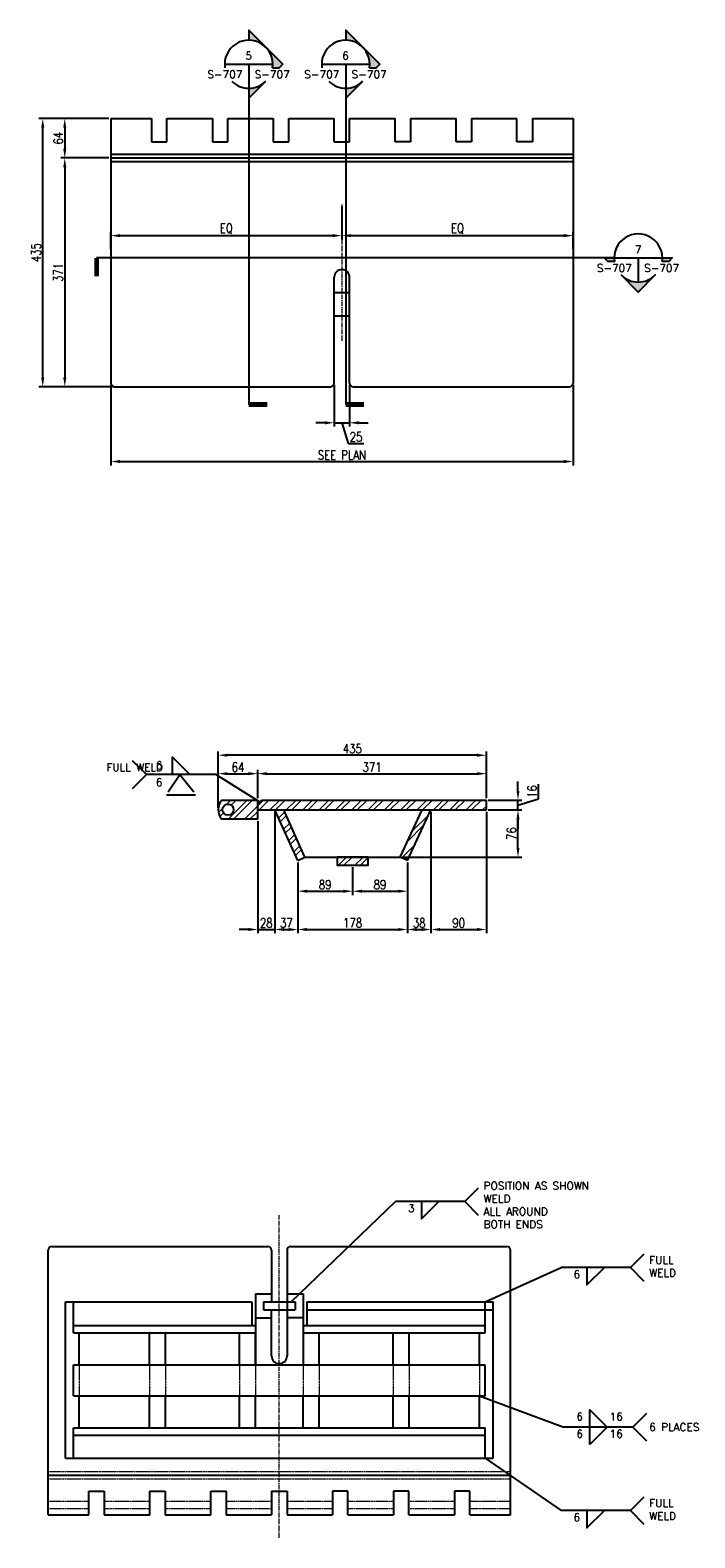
# Model space of a CAD drawing. Header units: millimetres. Extents: x -206 to 20211, y -8708 to 5000.
# Tile 8 of 9: x 10479 to 11558, y -8708 to -6263. Entities that reach past the tile are written whole.
import ezdxf
from ezdxf.enums import TextEntityAlignment as Align

# ---------------------------------------------------------------- set-up
doc = ezdxf.new("R2010")
doc.units = ezdxf.units.MM
doc.linetypes.add('CENTER2', pattern=[1.125, 0.75, -0.125, 0.125, -0.125])
doc.linetypes.add('HIDDEN2', pattern=[0.1875, 0.125, -0.0625])
doc.layers.add('S-ANNO-SYMB', color=4, linetype='Continuous')
doc.layers.add('S-ANNO-SYMB_5', color=5, linetype='Continuous')
for name, color, linetype, lineweight in [('S-SDEL-CNTR', 1, 'CENTER2', 9), ('S-SDEL-DIMS', 91, 'Continuous', 25), ('S-SDEL-HIDD', 1, 'HIDDEN2', 18), ('S-SDEL-LW25', 91, 'Continuous', 25), ('S-SDEL-PATT', 170, 'Continuous', 18), ('S-SDEL-TEXT', 2, 'Continuous', 25)]:
    doc.layers.add(name, color=color, linetype=linetype, lineweight=lineweight)
doc.styles.add('_ACM-G-NOTES', font='romans.shx', dxfattribs={"height": 0.1})
doc.styles.get("Standard").update_dxf_attribs({"font": 'romans.shx', "width": 0.8, "height": 3})
doc.styles.add('STD1', font='simplex', dxfattribs={"height": 0.1})
doc.dimstyles.new('Annotative', dxfattribs={"dimscale": 0, "dimtxt": 2.5, "dimasz": 2.5, "dimexe": 1.25, "dimexo": 0.625, "dimtad": 1, "dimdec": 0, "dimzin": 9, "dimdsep": 32, "dimtxsty": 'Standard', "dimcen": 2.5, "dimadec": 0, "dimazin": 0, "dimtfac": 1, "dimtdec": 0, "dimtmove": 1, "dimatfit": 3, "dimfxl": 1, "dimarcsym": 0})
pattern_1 = [(45, (9604.916, 4228.082), (-13.258252, 13.258252), []), (45, (9613.755, 4228.082), (-13.258252, 13.258252), [])]

# ---------------------------------------------------------------- blocks, each defined once
blk = doc.blocks.new('*D98')
at = {"layer": 'Defpoints', "color": 0, "transparency": 16777216}
for p in [(10876.3, -7528.1), (10848.4, -7543.1), (10876.3, -7721.9)]:
    blk.add_point(p, dxfattribs=at)
at = {"layer": 'S-SDEL-DIMS', "color": 0, "lineweight": -2, "transparency": 16777216}
for p, q in [((10848.4, -7546.3), (10848.4, -7728.1)), ((10876.3, -7531.3), (10876.3, -7728.1)), ((10833.4, -7721.9), (10818.4, -7721.9)), ((10848.4, -7721.9), (10876.3, -7721.9)), ((10891.3, -7721.9), (10906.3, -7721.9))]:
    blk.add_line(p, q, dxfattribs=at)
at = {"layer": 'S-SDEL-DIMS', "color": 0, "transparency": 16777216}
for points in [[(10833.4, -7719.4), (10833.4, -7724.4), (10848.4, -7721.9)], [(10891.3, -7719.4), (10891.3, -7724.4), (10876.3, -7721.9)]]:
    blk.add_solid(points, dxfattribs=at)
at = {"layer": 'S-SDEL-DIMS', "color": 0, "transparency": 16777216, "insert": (10862.3, -7711.2), "char_height": 15, "attachment_point": 5}
blk.add_mtext('28', dxfattribs=at)
blk = doc.blocks.new('*D99')
at = {"layer": 'Defpoints', "color": 0, "transparency": 16777216}
for p in [(10876.3, -7528.1), (10913.4, -7610), (10913.4, -7721.9)]:
    blk.add_point(p, dxfattribs=at)
at = {"layer": 'S-SDEL-DIMS', "color": 0, "lineweight": -2, "transparency": 16777216}
for p, q in [((10876.3, -7531.3), (10876.3, -7728.1)), ((10913.4, -7613.1), (10913.4, -7728.1)), ((10891.3, -7721.9), (10898.4, -7721.9))]:
    blk.add_line(p, q, dxfattribs=at)
at = {"layer": 'S-SDEL-DIMS', "color": 0, "transparency": 16777216}
for points in [[(10891.3, -7719.4), (10891.3, -7724.4), (10876.3, -7721.9)], [(10898.4, -7719.4), (10898.4, -7724.4), (10913.4, -7721.9)]]:
    blk.add_solid(points, dxfattribs=at)
at = {"layer": 'S-SDEL-DIMS', "color": 0, "transparency": 16777216, "insert": (10894.8, -7711.2), "char_height": 15, "attachment_point": 5}
blk.add_mtext('37', dxfattribs=at)
blk = doc.blocks.new('*D100')
at = {"layer": 'Defpoints', "color": 0, "transparency": 16777216}
for p in [(10913.4, -7610), (11091.4, -7610), (11091.4, -7721.9)]:
    blk.add_point(p, dxfattribs=at)
at = {"layer": 'S-SDEL-DIMS', "color": 0, "lineweight": -2, "transparency": 16777216}
for p, q in [((10913.4, -7613.1), (10913.4, -7728.1)), ((11091.4, -7613.1), (11091.4, -7728.1)), ((10928.4, -7721.9), (11076.4, -7721.9))]:
    blk.add_line(p, q, dxfattribs=at)
at = {"layer": 'S-SDEL-DIMS', "color": 0, "transparency": 16777216}
for points in [[(10928.4, -7719.4), (10928.4, -7724.4), (10913.4, -7721.9)], [(11076.4, -7719.4), (11076.4, -7724.4), (11091.4, -7721.9)]]:
    blk.add_solid(points, dxfattribs=at)
at = {"layer": 'S-SDEL-DIMS', "color": 0, "transparency": 16777216, "insert": (11002.4, -7711.2), "char_height": 15, "attachment_point": 5}
blk.add_mtext('178', dxfattribs=at)
blk = doc.blocks.new('*D101')
at = {"layer": 'Defpoints', "color": 0, "transparency": 16777216}
for p in [(11129.4, -7528.1), (11091.4, -7610), (11129.4, -7721.9)]:
    blk.add_point(p, dxfattribs=at)
at = {"layer": 'S-SDEL-DIMS', "color": 0, "lineweight": -2, "transparency": 16777216}
for p, q in [((11129.4, -7531.3), (11129.4, -7728.1)), ((11091.4, -7613.1), (11091.4, -7728.1)), ((11106.4, -7721.9), (11114.4, -7721.9))]:
    blk.add_line(p, q, dxfattribs=at)
at = {"layer": 'S-SDEL-DIMS', "color": 0, "transparency": 16777216}
for points in [[(11106.4, -7719.4), (11106.4, -7724.4), (11091.4, -7721.9)], [(11114.4, -7719.4), (11114.4, -7724.4), (11129.4, -7721.9)]]:
    blk.add_solid(points, dxfattribs=at)
at = {"layer": 'S-SDEL-DIMS', "color": 0, "transparency": 16777216, "insert": (11110.4, -7711.2), "char_height": 15, "attachment_point": 5}
blk.add_mtext('38', dxfattribs=at)
blk = doc.blocks.new('*D102')
at = {"layer": 'Defpoints', "color": 0, "transparency": 16777216}
for p in [(11129.4, -7528.1), (11219.4, -7528.1), (11219.4, -7721.9)]:
    blk.add_point(p, dxfattribs=at)
at = {"layer": 'S-SDEL-DIMS', "color": 0, "lineweight": -2, "transparency": 16777216}
for p, q in [((11129.4, -7531.3), (11129.4, -7728.1)), ((11219.4, -7531.3), (11219.4, -7728.1)), ((11144.4, -7721.9), (11204.4, -7721.9))]:
    blk.add_line(p, q, dxfattribs=at)
at = {"layer": 'S-SDEL-DIMS', "color": 0, "transparency": 16777216}
for points in [[(11144.4, -7719.4), (11144.4, -7724.4), (11129.4, -7721.9)], [(11204.4, -7719.4), (11204.4, -7724.4), (11219.4, -7721.9)]]:
    blk.add_solid(points, dxfattribs=at)
at = {"layer": 'S-SDEL-DIMS', "color": 0, "transparency": 16777216, "insert": (11174.4, -7711.2), "char_height": 15, "attachment_point": 5}
blk.add_mtext('90', dxfattribs=at)
blk = doc.blocks.new('*D103')
at = {"layer": 'Defpoints', "color": 0, "transparency": 16777216}
for p in [(11219.4, -7528.1), (11270.7, -7528.1), (11079.6, -7604.5)]:
    blk.add_point(p, dxfattribs=at)
at = {"layer": 'S-SDEL-DIMS', "color": 0, "lineweight": -2, "transparency": 16777216}
for p, q in [((11222.5, -7528.1), (11276.9, -7528.1)), ((11270.7, -7589.5), (11270.7, -7543.1)), ((11082.7, -7604.5), (11276.9, -7604.5))]:
    blk.add_line(p, q, dxfattribs=at)
at = {"layer": 'S-SDEL-DIMS', "color": 0, "transparency": 16777216}
for points in [[(11268.2, -7543.1), (11273.2, -7543.1), (11270.7, -7528.1)], [(11268.2, -7589.5), (11273.2, -7589.5), (11270.7, -7604.5)]]:
    blk.add_solid(points, dxfattribs=at)
at = {"layer": 'S-SDEL-DIMS', "color": 0, "transparency": 16777216, "insert": (11260, -7566.3), "char_height": 15, "attachment_point": 5, "rotation": 90}
blk.add_mtext('76', dxfattribs=at)
blk = doc.blocks.new('*D104')
at = {"layer": 'Defpoints', "color": 0, "transparency": 16777216}
for p in [(11219.4, -7512.1), (11219.4, -7528.1), (11270.7, -7512.1)]:
    blk.add_point(p, dxfattribs=at)
at = {"layer": 'S-SDEL-DIMS', "color": 0, "lineweight": -2, "transparency": 16777216}
for p, q in [((11270.7, -7497.1), (11270.7, -7482.1)), ((11304.1, -7510.1), (11304.1, -7486.2)), ((11222.5, -7512.1), (11276.9, -7512.1)), ((11222.5, -7528.1), (11276.9, -7528.1)), ((11270.7, -7520.1), (11304.1, -7510.1)), ((11270.7, -7528.1), (11270.7, -7512.1)), ((11270.7, -7528.1), (11270.7, -7512.1)), ((11270.7, -7543.1), (11270.7, -7558.1))]:
    blk.add_line(p, q, dxfattribs=at)
at = {"layer": 'S-SDEL-DIMS', "color": 0, "transparency": 16777216}
for points in [[(11268.2, -7497.1), (11273.2, -7497.1), (11270.7, -7512.1)], [(11268.2, -7543.1), (11273.2, -7543.1), (11270.7, -7528.1)]]:
    blk.add_solid(points, dxfattribs=at)
at = {"layer": 'S-SDEL-DIMS', "color": 0, "transparency": 16777216, "insert": (11293.5, -7498.1), "char_height": 15, "attachment_point": 5, "rotation": 90}
blk.add_mtext('16', dxfattribs=at)
blk = doc.blocks.new('*D105')
at = {"layer": 'Defpoints', "color": 0, "transparency": 16777216}
for p in [(10848.4, -7469.2), (10784.4, -7527.6), (10848.4, -7512.1)]:
    blk.add_point(p, dxfattribs=at)
at = {"layer": 'S-SDEL-DIMS', "color": 0, "lineweight": -2, "transparency": 16777216}
for p, q in [((10784.4, -7524.5), (10784.4, -7462.9)), ((10799.4, -7469.2), (10833.4, -7469.2)), ((10848.4, -7509), (10848.4, -7462.9))]:
    blk.add_line(p, q, dxfattribs=at)
at = {"layer": 'S-SDEL-DIMS', "color": 0, "transparency": 16777216}
for points in [[(10799.4, -7466.7), (10799.4, -7471.7), (10784.4, -7469.2)], [(10833.4, -7466.7), (10833.4, -7471.7), (10848.4, -7469.2)]]:
    blk.add_solid(points, dxfattribs=at)
at = {"layer": 'S-SDEL-DIMS', "color": 0, "transparency": 16777216, "insert": (10816.4, -7458.6), "char_height": 15, "attachment_point": 5}
blk.add_mtext('64', dxfattribs=at)
blk = doc.blocks.new('*D106')
at = {"layer": 'Defpoints', "color": 0, "transparency": 16777216}
for p in [(11219.4, -7469.2), (10848.4, -7512.1), (11219.4, -7512.1)]:
    blk.add_point(p, dxfattribs=at)
at = {"layer": 'S-SDEL-DIMS', "color": 0, "lineweight": -2, "transparency": 16777216}
for p, q in [((10848.4, -7509), (10848.4, -7462.9)), ((10863.4, -7469.2), (11204.4, -7469.2)), ((11219.4, -7509), (11219.4, -7462.9))]:
    blk.add_line(p, q, dxfattribs=at)
at = {"layer": 'S-SDEL-DIMS', "color": 0, "transparency": 16777216}
for points in [[(10863.4, -7466.7), (10863.4, -7471.7), (10848.4, -7469.2)], [(11204.4, -7466.7), (11204.4, -7471.7), (11219.4, -7469.2)]]:
    blk.add_solid(points, dxfattribs=at)
at = {"layer": 'S-SDEL-DIMS', "color": 0, "transparency": 16777216, "insert": (11033.9, -7458.6), "char_height": 15, "attachment_point": 5}
blk.add_mtext('371', dxfattribs=at)
blk = doc.blocks.new('*D107')
at = {"layer": 'Defpoints', "color": 0, "transparency": 16777216}
for p in [(10784.4, -7439.3), (10784.4, -7527.6), (11219.4, -7512.1)]:
    blk.add_point(p, dxfattribs=at)
at = {"layer": 'S-SDEL-DIMS', "color": 0, "lineweight": -2, "transparency": 16777216}
for p, q in [((10784.4, -7524.5), (10784.4, -7433)), ((11204.4, -7439.3), (10799.4, -7439.3)), ((11219.4, -7509), (11219.4, -7433))]:
    blk.add_line(p, q, dxfattribs=at)
at = {"layer": 'S-SDEL-DIMS', "color": 0, "transparency": 16777216}
for points in [[(10799.4, -7436.8), (10799.4, -7441.8), (10784.4, -7439.3)], [(11204.4, -7436.8), (11204.4, -7441.8), (11219.4, -7439.3)]]:
    blk.add_solid(points, dxfattribs=at)
at = {"layer": 'S-SDEL-DIMS', "color": 0, "transparency": 16777216, "insert": (11001.9, -7428.7), "char_height": 15, "attachment_point": 5}
blk.add_mtext('435', dxfattribs=at)
blk = doc.blocks.new('*D108')
at = {"layer": 'Defpoints', "color": 0, "transparency": 16777216}
for p in [(10913.4, -7610), (11002.4, -7617.4), (11002.4, -7659.8)]:
    blk.add_point(p, dxfattribs=at)
at = {"layer": 'S-SDEL-DIMS', "color": 0, "lineweight": -2, "transparency": 16777216}
for p, q in [((10913.4, -7613.1), (10913.4, -7666.1)), ((11002.4, -7620.6), (11002.4, -7666.1)), ((10928.4, -7659.8), (10987.4, -7659.8))]:
    blk.add_line(p, q, dxfattribs=at)
at = {"layer": 'S-SDEL-DIMS', "color": 0, "transparency": 16777216}
for points in [[(10928.4, -7657.3), (10928.4, -7662.3), (10913.4, -7659.8)], [(10987.4, -7657.3), (10987.4, -7662.3), (11002.4, -7659.8)]]:
    blk.add_solid(points, dxfattribs=at)
at = {"layer": 'S-SDEL-DIMS', "color": 0, "transparency": 16777216, "insert": (10957.9, -7649.2), "char_height": 15, "attachment_point": 5}
blk.add_mtext('89', dxfattribs=at)
blk = doc.blocks.new('*D109')
at = {"layer": 'Defpoints', "color": 0, "transparency": 16777216}
for p in [(11002.4, -7617.4), (11091.4, -7613.1), (11091.4, -7659.8)]:
    blk.add_point(p, dxfattribs=at)
at = {"layer": 'S-SDEL-DIMS', "color": 0, "lineweight": -2, "transparency": 16777216}
for p, q in [((11002.4, -7620.6), (11002.4, -7666.1)), ((11091.4, -7616.2), (11091.4, -7666.1)), ((11017.4, -7659.8), (11076.4, -7659.8))]:
    blk.add_line(p, q, dxfattribs=at)
at = {"layer": 'S-SDEL-DIMS', "color": 0, "transparency": 16777216}
for points in [[(11017.4, -7657.3), (11017.4, -7662.3), (11002.4, -7659.8)], [(11076.4, -7657.3), (11076.4, -7662.3), (11091.4, -7659.8)]]:
    blk.add_solid(points, dxfattribs=at)
at = {"layer": 'S-SDEL-DIMS', "color": 0, "transparency": 16777216, "insert": (11046.9, -7649.2), "char_height": 15, "attachment_point": 5}
blk.add_mtext('89', dxfattribs=at)
blk = doc.blocks.new('SH2002')
blk.add_line((0, 0), (-0.75, 0))
blk.add_lwpolyline([(-0.469, 0), (-0.469, 0.187), (-0.281, 0)])
blk = doc.blocks.new('SH2030')
blk.add_lwpolyline([(-0.15, -0.15), (0, 0), (-0.15, 0.15)])
at = {"style": 'STD1'}
blk.add_attdef('REFE', text='', height=0.1, dxfattribs=at).set_placement((-0.098, -0.053), align=Align.RIGHT)
blk = doc.blocks.new('*D127')
at = {"layer": 'Defpoints', "color": 0, "transparency": 16777216}
for p in [(10972.5, -6835.7), (10997.5, -6835.7), (10997.5, -6900.2)]:
    blk.add_point(p, dxfattribs=at)
at = {"layer": 'S-SDEL-DIMS', "color": 0, "lineweight": -2, "transparency": 16777216}
for p, q in [((10972.5, -6838.8), (10972.5, -6906.4)), ((10997.5, -6838.8), (10997.5, -6906.4)), ((10957.5, -6900.2), (10942.5, -6900.2)), ((10972.5, -6900.2), (10997.5, -6900.2)), ((10972.5, -6900.2), (10997.5, -6900.2)), ((10985, -6900.2), (10995.1, -6933.6)), ((11012.5, -6900.2), (11027.5, -6900.2)), ((10995.1, -6933.6), (11020.7, -6933.6))]:
    blk.add_line(p, q, dxfattribs=at)
at = {"layer": 'S-SDEL-DIMS', "color": 0, "transparency": 16777216}
for points in [[(10957.5, -6897.7), (10957.5, -6902.7), (10972.5, -6900.2)], [(11012.5, -6897.7), (11012.5, -6902.7), (10997.5, -6900.2)]]:
    blk.add_solid(points, dxfattribs=at)
at = {"layer": 'S-SDEL-DIMS', "color": 0, "transparency": 16777216, "insert": (11007.9, -6923), "char_height": 15, "attachment_point": 5}
blk.add_mtext('25', dxfattribs=at)
blk = doc.blocks.new('*D128')
at = {"layer": 'Defpoints', "color": 0, "transparency": 16777216}
for p in [(10610, -6835.7), (11360, -6835.7), (11360, -6963)]:
    blk.add_point(p, dxfattribs=at)
at = {"layer": 'S-SDEL-DIMS', "color": 0, "lineweight": -2, "transparency": 16777216}
for p, q in [((10610, -6838.8), (10610, -6969.2)), ((11360, -6838.8), (11360, -6969.2)), ((10625, -6963), (11345, -6963))]:
    blk.add_line(p, q, dxfattribs=at)
at = {"layer": 'S-SDEL-DIMS', "color": 0, "transparency": 16777216}
for points in [[(10625, -6960.5), (10625, -6965.5), (10610, -6963)], [(11345, -6960.5), (11345, -6965.5), (11360, -6963)]]:
    blk.add_solid(points, dxfattribs=at)
at = {"layer": 'S-SDEL-DIMS', "color": 0, "transparency": 16777216, "insert": (10985, -6952.4), "char_height": 15, "attachment_point": 5}
blk.add_mtext('SEE PLAN', dxfattribs=at)
blk = doc.blocks.new('*D129')
at = {"layer": 'Defpoints', "color": 0, "transparency": 16777216}
for p in [(10985, -6546.2), (10985, -6596.7), (10610, -6621.2)]:
    blk.add_point(p, dxfattribs=at)
at = {"layer": 'S-SDEL-DIMS', "color": 0, "lineweight": -2, "transparency": 16777216}
for p, q in [((10985, -6549.3), (10985, -6602.9)), ((10610, -6618.1), (10610, -6590.4)), ((10625, -6596.7), (10970, -6596.7))]:
    blk.add_line(p, q, dxfattribs=at)
at = {"layer": 'S-SDEL-DIMS', "color": 0, "transparency": 16777216}
for points in [[(10625, -6594.2), (10625, -6599.2), (10610, -6596.7)], [(10970, -6594.2), (10970, -6599.2), (10985, -6596.7)]]:
    blk.add_solid(points, dxfattribs=at)
at = {"layer": 'S-SDEL-DIMS', "color": 0, "transparency": 16777216, "insert": (10797.5, -6585.3), "char_height": 15, "attachment_point": 5}
blk.add_mtext('EQ', dxfattribs=at)
blk = doc.blocks.new('*D130')
at = {"layer": 'Defpoints', "color": 0, "transparency": 16777216}
for p in [(10985, -6546.2), (11360, -6596.7), (11360, -6621.2)]:
    blk.add_point(p, dxfattribs=at)
at = {"layer": 'S-SDEL-DIMS', "color": 0, "lineweight": -2, "transparency": 16777216}
for p, q in [((10985, -6549.3), (10985, -6602.9)), ((11000, -6596.7), (11345, -6596.7)), ((11360, -6618.1), (11360, -6590.4))]:
    blk.add_line(p, q, dxfattribs=at)
at = {"layer": 'S-SDEL-DIMS', "color": 0, "transparency": 16777216}
for points in [[(11000, -6594.2), (11000, -6599.2), (10985, -6596.7)], [(11345, -6594.2), (11345, -6599.2), (11360, -6596.7)]]:
    blk.add_solid(points, dxfattribs=at)
at = {"layer": 'S-SDEL-DIMS', "color": 0, "transparency": 16777216, "insert": (11172.5, -6585.3), "char_height": 15, "attachment_point": 5}
blk.add_mtext('EQ', dxfattribs=at)
blk = doc.blocks.new('*D131')
at = {"layer": 'Defpoints', "color": 0, "transparency": 16777216}
for p in [(10610, -6406.7), (10535.4, -6470.7), (10610, -6470.7)]:
    blk.add_point(p, dxfattribs=at)
at = {"layer": 'S-SDEL-DIMS', "color": 0, "lineweight": -2, "transparency": 16777216}
for p, q in [((10606.9, -6406.7), (10529.1, -6406.7)), ((10535.4, -6421.7), (10535.4, -6455.7)), ((10606.9, -6470.7), (10529.1, -6470.7))]:
    blk.add_line(p, q, dxfattribs=at)
at = {"layer": 'S-SDEL-DIMS', "color": 0, "transparency": 16777216}
for points in [[(10532.9, -6421.7), (10537.9, -6421.7), (10535.4, -6406.7)], [(10532.9, -6455.7), (10537.9, -6455.7), (10535.4, -6470.7)]]:
    blk.add_solid(points, dxfattribs=at)
at = {"layer": 'S-SDEL-DIMS', "color": 0, "transparency": 16777216, "insert": (10524.8, -6438.7), "char_height": 15, "attachment_point": 5, "rotation": 90}
blk.add_mtext('64', dxfattribs=at)
blk = doc.blocks.new('*D132')
at = {"layer": 'Defpoints', "color": 0, "transparency": 16777216}
for p in [(10610, -6470.7), (10535.4, -6841.7), (10616, -6841.7)]:
    blk.add_point(p, dxfattribs=at)
at = {"layer": 'S-SDEL-DIMS', "color": 0, "lineweight": -2, "transparency": 16777216}
for p, q in [((10606.9, -6470.7), (10529.1, -6470.7)), ((10535.4, -6485.7), (10535.4, -6826.7)), ((10612.9, -6841.7), (10529.1, -6841.7))]:
    blk.add_line(p, q, dxfattribs=at)
at = {"layer": 'S-SDEL-DIMS', "color": 0, "transparency": 16777216}
for points in [[(10532.9, -6485.7), (10537.9, -6485.7), (10535.4, -6470.7)], [(10532.9, -6826.7), (10537.9, -6826.7), (10535.4, -6841.7)]]:
    blk.add_solid(points, dxfattribs=at)
at = {"layer": 'S-SDEL-DIMS', "color": 0, "transparency": 16777216, "insert": (10524.8, -6656.2), "char_height": 15, "attachment_point": 5, "rotation": 90}
blk.add_mtext('371', dxfattribs=at)
blk = doc.blocks.new('*D133')
at = {"layer": 'Defpoints', "color": 0, "transparency": 16777216}
for p in [(10499.7, -6406.7), (10606.9, -6406.7), (10616, -6841.7)]:
    blk.add_point(p, dxfattribs=at)
at = {"layer": 'S-SDEL-DIMS', "color": 0, "lineweight": -2, "transparency": 16777216}
for p, q in [((10603.8, -6406.7), (10493.5, -6406.7)), ((10499.7, -6826.7), (10499.7, -6421.7)), ((10612.9, -6841.7), (10493.5, -6841.7))]:
    blk.add_line(p, q, dxfattribs=at)
at = {"layer": 'S-SDEL-DIMS', "color": 0, "transparency": 16777216}
for points in [[(10497.2, -6421.7), (10502.2, -6421.7), (10499.7, -6406.7)], [(10497.2, -6826.7), (10502.2, -6826.7), (10499.7, -6841.7)]]:
    blk.add_solid(points, dxfattribs=at)
at = {"layer": 'S-SDEL-DIMS', "color": 0, "transparency": 16777216, "insert": (10489.1, -6624.2), "char_height": 15, "attachment_point": 5, "rotation": 90}
blk.add_mtext('435', dxfattribs=at)
blk = doc.blocks.new('GH2029')
h = blk.add_hatch(color=0)
h.paths.add_polyline_path([(0, 0.442), (0.221, 0.221, 0.198912), (0, 0.312)])
h.paths.add_polyline_path([(0.221, 0.221), (0.442, 0), (0.395, -0.047), (0.309, -0.047, 0.238539)])
h.paths.add_polyline_path([(0, -0.312, 0.198912), (0.221, -0.221), (0, -0.442)])
at = {"color": 0}
blk.add_line((-0.312, 0), (0.312, 0), dxfattribs=at)
for points in [[(0.309, -0.047), (0.395, -0.047), (0.442, 0), (0, 0.442), (0, 0.312)], [(0, 0), (0, -0.442), (0.221, -0.221)]]:
    blk.add_lwpolyline(points, dxfattribs=at)
for start, end in [(351.3339, 188.6661), (225, 315)]:
    blk.add_arc((0, 0), 0.312, start, end, dxfattribs=at)
at = {"color": 0, "linetype": 'ByBlock', "lineweight": -2, "style": '_ACM-G-NOTES'}
blk.add_attdef('NUM', text='', height=0.1, dxfattribs=at).set_placement((-0.001, 0.06), align=Align.CENTER)
blk.add_attdef('APPLIES', text='', height=0.1, dxfattribs=at).set_placement((-0.083, -0.181), align=Align.RIGHT)
for tag, p in [('DRAWN', (0.077, -0.181)), ('NOTE', (0.244, -0.386))]:
    blk.add_attdef(tag, p, '', height=0.1, dxfattribs=at)
blk = doc.blocks.new('GH2027')
h = blk.add_hatch(color=0)
h.paths.add_polyline_path([(-0.312, 0), (-0.442, 0), (-0.395, -0.047), (-0.309, -0.047, -0.037831)])
h.paths.add_polyline_path([(0.221, -0.221, -0.414214), (-0.221, -0.221), (0, -0.442)])
h.paths.add_polyline_path([(0.442, 0), (0.312, 0, -0.037831), (0.309, -0.047), (0.395, -0.047)])
at = {"color": 0}
blk.add_line((0, 0), (0, -0.312), dxfattribs=at)
for points in [[(0.309, -0.047, 1.163965), (-0.309, -0.047), (-0.395, -0.047), (-0.442, 0), (0.442, 0), (0.395, -0.047)], [(-0.221, -0.221, 0.414214), (0.221, -0.221), (0, -0.442)]]:
    blk.add_lwpolyline(points, format="xyb", close=True, dxfattribs=at)
at = {"color": 0, "linetype": 'ByBlock', "lineweight": -2, "style": '_ACM-G-NOTES'}
blk.add_attdef('NUM', text='', height=0.1, dxfattribs=at).set_placement((-0.001, 0.06), align=Align.CENTER)
blk.add_attdef('APPLIES', text='', height=0.1, dxfattribs=at).set_placement((-0.083, -0.181), align=Align.RIGHT)
for tag, p in [('DRAWN', (0.077, -0.181)), ('NOTE', (0.244, -0.386))]:
    blk.add_attdef(tag, p, '', height=0.1, dxfattribs=at)
blk = doc.blocks.new('SH2004')
blk.add_line((0.75, 0), (0, 0))
blk.add_lwpolyline([(0.281, 0), (0.281, -0.187), (0.469, 0)])
blk = doc.blocks.new('SH2031')
blk.add_lwpolyline([(0.15, -0.15), (0, 0), (0.15, 0.15)])
at = {"style": 'STD1'}
blk.add_attdef('REFW', (0.098, -0.054), '', height=0.1, dxfattribs=at)
blk = doc.blocks.new('SH2006')
blk.add_line((0.75, 0), (0, 0))
blk.add_lwpolyline([(0.281, -0.187), (0.281, 0.187), (0.469, 0)], close=True)

msp = doc.modelspace()

# ---------------------------------------------------------------- hatches: boundary and pattern name
at = {"layer": 'S-SDEL-PATT'}
h = msp.add_hatch(dxfattribs=at)
h.set_pattern_fill('ANSI32', color=256, scale=50)
h.set_pattern_definition(pattern_1)
h.paths.add_polyline_path([(11002.9, -7512.1), (11219.4, -7512.1), (11219.4, -7528.1), (11002.9, -7528.1)])
edge = h.paths.add_edge_path()
edge.add_line((10800.4, -7512.1), (11002.9, -7512.1))
edge.add_line((11002.9, -7512.1), (11002.9, -7528.1))
edge.add_line((11002.9, -7528.1), (10848.4, -7528.1))
edge.add_line((10848.4, -7528.1), (10848.4, -7543.1))
edge.add_line((10848.4, -7543.1), (10800.4, -7543.1))
edge.add_line((10800.4, -7543.1), (10800.4, -7536.6))
edge.add_arc((10800.4, -7527.6), 9, 270, 360)
edge.add_arc((10800.4, -7527.6), 9, 0, 90)
edge.add_line((10800.4, -7518.6), (10800.4, -7512.1))
edge = h.paths.add_edge_path()
edge.add_line((10790.4, -7512.1), (10800.4, -7512.1))
edge.add_line((10800.4, -7512.1), (10800.4, -7518.6))
edge.add_arc((10800.4, -7527.6), 9, 90, 180)
edge.add_arc((10800.4, -7527.6), 9, 180, 270)
edge.add_line((10800.4, -7536.6), (10800.4, -7543.1))
edge.add_line((10800.4, -7543.1), (10790.4, -7543.1))
edge.add_arc((10807.4, -7527.6), 23, 137.7058, 222.2942, ccw=False)
h = msp.add_hatch(dxfattribs=at)
h.set_pattern_fill('ANSI32', color=256, scale=50, angle=-0.5)
h.set_pattern_definition([(44.5, (9708.371, 4239.049), (-13.14205, 13.373446), []), (44.5, (9717.21, 4238.972), (-13.14205, 13.373446), [])])
h.paths.add_polyline_path([(10876.3, -7528.1), (10890.6, -7528.1), (10925.1, -7604.4), (10913.4, -7610)])
h = msp.add_hatch(dxfattribs=at)
h.set_pattern_fill('ANSI32', color=256, scale=50)
h.set_pattern_definition(pattern_1)
h.paths.add_polyline_path([(11129.4, -7528.1), (11115, -7528.1), (11079.6, -7604.5), (11091.4, -7610)])
h = msp.add_hatch(dxfattribs=at)
h.set_pattern_fill('ANSI32', color=256, scale=50, angle=-0.5)
h.set_pattern_definition([(44.5, (9604.416, 4228.082), (-13.14205, 13.373446), []), (44.5, (9613.255, 4228.005), (-13.14205, 13.373446), [])])
h.paths.add_polyline_path([(11002.4, -7604.4), (10977.4, -7604.4), (10977.4, -7617.4), (11002.4, -7617.4)])
h.paths.add_polyline_path([(11027.4, -7604.5), (11002.4, -7604.4), (11002.4, -7617.4), (11027.4, -7617.4)])

# ---------------------------------------------------------------- linework, layer by layer
at = {"layer": 'S-ANNO-SYMB_5'}
for p, q in [((10833.9, -6357.8), (10833.9, -6870.6)), ((10991.2, -6357.8), (10991.2, -6870.6)), ((11426.8, -6632.9), (10587.1, -6632.9))]:
    msp.add_line(p, q, dxfattribs=at)
at = {"layer": 'S-ANNO-SYMB_5', "color": 1}
for points in [[(10591, -6632.9), (10583.3, -6632.9), (10591, -6662.8), (10583.3, -6662.8)], [(10833.9, -6866.7), (10833.9, -6874.4), (10863.8, -6866.7), (10863.8, -6874.4)], [(10991.2, -6866.7), (10991.2, -6874.4), (11021.1, -6866.7), (11021.1, -6874.4)]]:
    msp.add_solid(points, dxfattribs=at)
at = {"layer": 'S-SDEL-CNTR', "ltscale": 10}
for p, q in [((10985, -6546.2), (10985, -6767.8)), ((10883.5, -8708.4), (10883.5, -8185.1))]:
    msp.add_line(p, q, dxfattribs=at)
at = {"layer": 'S-SDEL-DIMS'}
for p, q in [((10913.4, -7610), (10876.3, -7528.1)), ((10925.1, -7604.4), (10890.6, -7528.1)), ((11079.6, -7604.5), (11115, -7528.1)), ((11091.4, -7610), (11129.4, -7528.1)), ((10848.4, -7543.1), (10790.4, -7543.1)), ((10913.4, -7610), (10925.1, -7604.4)), ((10925.1, -7604.4), (11079.6, -7604.5)), ((11091.4, -7610), (11079.6, -7604.5))]:
    msp.add_line(p, q, dxfattribs=at)
msp.add_lwpolyline([(10977.4, -7604.4), (10977.4, -7617.4), (11027.4, -7617.4), (11027.4, -7604.4)], close=True, dxfattribs=at)
at = {"layer": 'S-SDEL-HIDD', "ltscale": 10}
for p, q in [((10558.5, -8427.9), (10558.5, -8477.9)), ((10672.9, -8427.9), (10672.9, -8477.9)), ((10698.9, -8427.9), (10698.9, -8477.9)), ((10819, -8427.9), (10819, -8477.9)), ((10845, -8427.9), (10845, -8477.9)), ((10922, -8427.9), (10922, -8477.9)), ((10948, -8427.9), (10948, -8477.9)), ((11068.2, -8427.9), (11068.2, -8477.9)), ((11094.2, -8427.9), (11094.2, -8477.9)), ((11208.5, -8427.9), (11208.5, -8477.9)), ((10508.5, -8600.9), (11258.5, -8600.9)), ((10508.5, -8612.9), (11258.5, -8612.9)), ((10508.5, -8648.9), (10574.5, -8648.9)), ((10599.5, -8648.9), (10673.4, -8648.9)), ((10698.4, -8648.9), (10772.2, -8648.9)), ((10797.2, -8648.9), (10871, -8648.9)), ((10896, -8648.9), (10969.8, -8648.9)), ((10994.8, -8648.9), (11068.7, -8648.9)), ((11093.7, -8648.9), (11167.5, -8648.9)), ((11192.5, -8648.9), (11258.5, -8648.9)), ((10508.5, -8660.9), (10574.5, -8660.9)), ((10599.5, -8660.9), (10673.4, -8660.9)), ((10698.4, -8660.9), (10772.2, -8660.9)), ((10797.2, -8660.9), (10871, -8660.9)), ((10896, -8660.9), (10969.8, -8660.9)), ((10994.8, -8660.9), (11068.7, -8660.9)), ((11093.7, -8660.9), (11167.5, -8660.9)), ((11192.5, -8660.9), (11258.5, -8660.9))]:
    msp.add_line(p, q, dxfattribs=at)
at = {"layer": 'S-SDEL-LW25'}
for p, q in [((10610, -6406.7), (10676, -6406.7)), ((10610, -6406.7), (10610, -6835.7)), ((10676, -6406.7), (10676, -6444.7)), ((10701, -6406.7), (10774.9, -6406.7)), ((10701, -6444.7), (10701, -6406.7)), ((10774.9, -6406.7), (10774.9, -6444.7)), ((10799.9, -6406.7), (10873.7, -6406.7)), ((10799.9, -6444.7), (10799.9, -6406.7)), ((10873.7, -6406.7), (10873.7, -6444.7)), ((10898.7, -6406.7), (10972.5, -6406.7)), ((10898.7, -6444.7), (10898.7, -6406.7)), ((10972.5, -6444.7), (10972.5, -6406.7)), ((10997.5, -6406.7), (11071.3, -6406.7)), ((10997.5, -6444.7), (10997.5, -6406.7)), ((11071.3, -6444.7), (11071.3, -6406.7)), ((11096.3, -6406.7), (11170.2, -6406.7)), ((11096.3, -6406.7), (11096.3, -6444.7)), ((11170.2, -6444.7), (11170.2, -6406.7)), ((11195.2, -6406.7), (11269, -6406.7)), ((11195.2, -6406.7), (11195.2, -6444.7)), ((11269, -6444.7), (11269, -6406.7)), ((11294, -6406.7), (11360, -6406.7)), ((11294, -6406.7), (11294, -6444.7)), ((11360, -6406.7), (11360, -6835.7)), ((10676, -6444.7), (10701, -6444.7)), ((10774.9, -6444.7), (10799.9, -6444.7)), ((10873.7, -6444.7), (10898.7, -6444.7)), ((10972.5, -6444.7), (10997.5, -6444.7)), ((11096.3, -6444.7), (11071.3, -6444.7)), ((11195.2, -6444.7), (11170.2, -6444.7)), ((11294, -6444.7), (11269, -6444.7)), ((10610, -6464.7), (11360, -6464.7)), ((10610, -6470.7), (11360, -6470.7)), ((10610, -6476.7), (11360, -6476.7)), ((10972.5, -6835.7), (10972.5, -6664.2)), ((10997.5, -6835.7), (10997.5, -6664.2)), ((10972.5, -6688.7), (10997.5, -6688.7)), ((10972.5, -6726.7), (10997.5, -6726.7)), ((10616, -6841.7), (10966.5, -6841.7)), ((11003.5, -6841.7), (11354, -6841.7)), ((10790.4, -7512.1), (10848.4, -7512.1)), ((10848.4, -7543.1), (10848.4, -7512.1)), ((10848.4, -7518.1), (10854.4, -7512.1)), ((10848.4, -7528.1), (11219.4, -7528.1)), ((10854.4, -7512.1), (11219.4, -7512.1)), ((11219.4, -7528.1), (11219.4, -7512.1)), ((10514.5, -8235.9), (10865, -8235.9)), ((10902, -8235.9), (11252.5, -8235.9)), ((10508.5, -8670.9), (10508.5, -8241.9)), ((10871, -8241.9), (10871, -8325.9)), ((10896, -8241.9), (10896, -8413.4)), ((11258.5, -8670.9), (11258.5, -8241.9)), ((10536.5, -8325.9), (10839, -8325.9)), ((10536.5, -8579), (10536.5, -8325.9)), ((10549.5, -8375.7), (10549.5, -8325.9)), ((10839, -8325.9), (10839, -8363.9)), ((10845, -8312.9), (10871, -8312.9)), ((10845, -8312.9), (10845, -8427.9)), ((10858, -8325.9), (10909, -8325.9)), ((10858, -8325.9), (10858, -8338.9)), ((10896, -8312.9), (10922, -8312.9)), ((10909, -8325.9), (10909, -8338.9)), ((10922, -8312.9), (10922, -8427.9)), ((10928, -8325.9), (11230.5, -8325.9)), ((10928, -8325.9), (10928, -8363.9)), ((11217.5, -8375.7), (11217.5, -8325.9)), ((11230.5, -8579), (11230.5, -8325.9)), ((10845, -8351.9), (10871, -8351.9)), ((10858, -8338.9), (10909, -8338.9)), ((10871, -8413.4), (10871, -8338.9)), ((10922, -8351.9), (10896, -8351.9)), ((10928, -8338.9), (11230.5, -8338.9)), ((10549.5, -8363.9), (10845, -8363.9)), ((10549.5, -8375.7), (10845, -8375.7)), ((10558.5, -8427.9), (10558.5, -8375.7)), ((10672.9, -8427.9), (10672.9, -8375.7)), ((10698.9, -8427.9), (10698.9, -8375.7)), ((10819, -8427.9), (10819, -8375.7)), ((10845, -8427.9), (10845, -8375.7)), ((10922, -8363.9), (11217.5, -8363.9)), ((10922, -8375.7), (11217.5, -8375.7)), ((10948, -8427.9), (10948, -8375.7)), ((11068.2, -8427.9), (11068.2, -8375.7)), ((11094.2, -8427.9), (11094.2, -8375.7)), ((11208.5, -8427.9), (11208.5, -8375.7)), ((10549.5, -8427.9), (11217.5, -8427.9)), ((10549.5, -8477.9), (10549.5, -8427.9)), ((11217.5, -8477.9), (11217.5, -8427.9)), ((10549.5, -8477.9), (11217.5, -8477.9)), ((10558.5, -8530.2), (10558.5, -8477.9)), ((10672.9, -8530.2), (10672.9, -8477.9)), ((10698.9, -8530.2), (10698.9, -8477.9)), ((10819, -8530.2), (10819, -8477.9)), ((10845, -8530.2), (10845, -8477.9)), ((10922, -8530.2), (10922, -8477.9)), ((10948, -8530.2), (10948, -8477.9)), ((11068.2, -8530.2), (11068.2, -8477.9)), ((11094.2, -8530.2), (11094.2, -8477.9)), ((11208.5, -8530.2), (11208.5, -8477.9)), ((10549.5, -8530.2), (11217.5, -8530.2)), ((10549.5, -8579), (10549.5, -8530.2)), ((11217.5, -8579), (11217.5, -8530.2)), ((10549.5, -8541.9), (11217.5, -8541.9)), ((10536.5, -8579), (11230.5, -8579)), ((10508.5, -8606.9), (11258.5, -8606.9)), ((10574.5, -8632.9), (10599.5, -8632.9)), ((10574.5, -8670.9), (10574.5, -8632.9)), ((10599.5, -8632.9), (10599.5, -8670.9)), ((10673.4, -8632.9), (10698.4, -8632.9)), ((10673.4, -8670.9), (10673.4, -8632.9)), ((10698.4, -8632.9), (10698.4, -8670.9)), ((10772.2, -8632.9), (10797.2, -8632.9)), ((10772.2, -8670.9), (10772.2, -8632.9)), ((10797.2, -8632.9), (10797.2, -8670.9)), ((10871, -8632.9), (10896, -8632.9)), ((10871, -8632.9), (10871, -8670.9)), ((10896, -8632.9), (10896, -8670.9)), ((10994.8, -8632.9), (10969.8, -8632.9)), ((10969.8, -8632.9), (10969.8, -8670.9)), ((10994.8, -8670.9), (10994.8, -8632.9)), ((11093.7, -8632.9), (11068.7, -8632.9)), ((11068.7, -8632.9), (11068.7, -8670.9)), ((11093.7, -8670.9), (11093.7, -8632.9)), ((11192.5, -8632.9), (11167.5, -8632.9)), ((11167.5, -8632.9), (11167.5, -8670.9)), ((11192.5, -8670.9), (11192.5, -8632.9)), ((10508.5, -8670.9), (10574.5, -8670.9)), ((10599.5, -8670.9), (10673.4, -8670.9)), ((10698.4, -8670.9), (10772.2, -8670.9)), ((10797.2, -8670.9), (10871, -8670.9)), ((10896, -8670.9), (10969.8, -8670.9)), ((10994.8, -8670.9), (11068.7, -8670.9)), ((11093.7, -8670.9), (11167.5, -8670.9)), ((11192.5, -8670.9), (11258.5, -8670.9))]:
    msp.add_line(p, q, dxfattribs=at)
msp.add_circle((10800.4, -7527.6), 9, dxfattribs=at)
for centre, radius, start, end in [((10985, -6664.2), 12.5, 0, 180), ((10616, -6835.7), 6, 180, 270), ((10966.5, -6835.7), 6, 270, 0), ((11003.5, -6835.7), 6, 180, 270), ((11354, -6835.7), 6, 270, 0), ((10807.4, -7527.6), 23, 137.6775, 222.3225), ((10514.5, -8241.9), 6, 90, 180), ((10865, -8241.9), 6, 0, 90), ((10902, -8241.9), 6, 90, 180), ((11252.5, -8241.9), 6, 0, 90), ((10883.5, -8413.4), 12.5, 180, 0)]:
    msp.add_arc(centre, radius, start, end, dxfattribs=at)
at = {"layer": 'S-SDEL-TEXT'}
msp.add_line((10700.5, -7503.4), (10747.4, -7503.4), dxfattribs=at)
msp.add_lwpolyline([(10703.4, -7498.7), (10722.3, -7470.7), (10744.6, -7498.7)], dxfattribs=at)

# ---------------------------------------------------------------- block references
at = {"layer": 'S-ANNO-SYMB', "xscale": 125, "yscale": 125, "zscale": 125}
for name, p, values in [('GH2029', (10833.9, -6318.7), {'NUM': '5', 'APPLIES': 'S-707', 'DRAWN': 'S-707'}), ('GH2029', (10991.2, -6318.7), {'NUM': '6', 'APPLIES': 'S-707', 'DRAWN': 'S-707'}), ('GH2027', (11465.8, -6632.9), {'NUM': '7', 'APPLIES': 'S-707', 'DRAWN': 'S-707'})]:
    msp.add_blockref(name, p, dxfattribs=at).add_auto_attribs(values)
at = {"layer": 'S-SDEL-TEXT', "xscale": 150, "yscale": 150, "zscale": 150}
for name, p in [('SH2030', (10667.8, -7470.7)), ('SH2002', (10780.3, -7470.7)), ('SH2031', (11184.3, -8163.2)), ('SH2004', (11071.8, -8163.2)), ('SH2031', (11453, -8270.2)), ('SH2004', (11340.5, -8270.2)), ('SH2006', (11344.9, -8529)), ('SH2031', (11457.1, -8529)), ('SH2031', (11453, -8664.3)), ('SH2004', (11340.5, -8664.3))]:
    msp.add_blockref(name, p, dxfattribs=at)

# ---------------------------------------------------------------- texts
at = {"layer": 'S-SDEL-TEXT', "char_height": 12.5, "attachment_point": 1, "style": 'STD1'}
for s, insert, width in [('FULL WELD', (10603, -7452.7), 92.251), ('6', (10683.4, -7449.6), 92.251), ('6', (10683.4, -7476.9), 92.251), ('POSITION AS SHOWN WELD \\PALL AROUND \\PBOTH ENDS', (11214.9, -8131.3), 187.026), ('3', (11092.3, -8167.7), 38.756), ('FULL WELD', (11483.6, -8251.6), 61.616), ('6', (11361, -8274.8), 38.756), ('6', (11365.4, -8505.5), 38.756), ('16', (11419.3, -8505.5), 38.756), ('6 PLACES', (11483.6, -8522.6), 101.609), ('6', (11365.4, -8533.5), 38.756), ('16', (11419.3, -8533.5), 38.756), ('FULL WELD', (11483.6, -8645.8), 61.616), ('6', (11361, -8668.9), 38.756)]:
    msp.add_mtext(s, dxfattribs=dict(at, insert=insert, width=width))

# ---------------------------------------------------------------- dimensions: what is measured, and where the dimension line sits
at = {"layer": 'S-SDEL-DIMS'}
for base, p1, p2, picture, middle in [((10499.7, -6406.7), (10616, -6841.7), (10606.9, -6406.7), '*D133', (10489.1, -6624.2)), ((10535.4, -6470.7), (10610, -6406.7), (10610, -6470.7), '*D131', (10524.8, -6438.7)), ((10535.4, -6841.7), (10610, -6470.7), (10616, -6841.7), '*D132', (10524.8, -6656.2)), ((11270.7, -7512.1), (11219.4, -7528.1), (11219.4, -7512.1), '*D104', (11293.5, -7507)), ((11270.7, -7528.1), (11079.6, -7604.5), (11219.4, -7528.1), '*D103', (11260, -7566.3))]:
    dim = msp.add_linear_dim(base=base, p1=p1, p2=p2, angle=90, dimstyle='Annotative', override={"dimasz": 3}, dxfattribs=at)
    dim.commit()
    dim.dimension.update_dxf_attribs({"geometry": picture, "text_midpoint": middle})
for base, p1, p2, text, picture, middle in [((10985, -6596.7), (10610, -6621.2), (10985, -6546.2), 'EQ', '*D129', (10797.5, -6585.3)), ((11360, -6596.7), (10985, -6546.2), (11360, -6621.2), 'EQ', '*D130', (11172.5, -6585.3)), ((11360, -6963), (10610, -6835.7), (11360, -6835.7), 'SEE PLAN', '*D128', (10985, -6952.4))]:
    dim = msp.add_linear_dim(base=base, p1=p1, p2=p2, text=text, dimstyle='Annotative', override={"dimasz": 3}, dxfattribs=at)
    dim.commit()
    dim.dimension.update_dxf_attribs({"geometry": picture, "text_midpoint": middle})
for base, p1, p2, picture, middle in [((10997.5, -6900.2), (10972.5, -6835.7), (10997.5, -6835.7), '*D127', (10998.2, -6923)), ((10784.4, -7439.3), (11219.4, -7512.1), (10784.4, -7527.6), '*D107', (11001.9, -7428.7)), ((10848.4, -7469.2), (10784.4, -7527.6), (10848.4, -7512.1), '*D105', (10816.4, -7458.6)), ((11219.4, -7469.2), (10848.4, -7512.1), (11219.4, -7512.1), '*D106', (11033.9, -7458.6)), ((10876.3, -7721.9), (10848.4, -7543.1), (10876.3, -7528.1), '*D98', (10862.3, -7711.2)), ((10913.4, -7721.9), (10876.3, -7528.1), (10913.4, -7610), '*D99', (10894.8, -7711.2)), ((11129.4, -7721.9), (11091.4, -7610), (11129.4, -7528.1), '*D101', (11110.4, -7711.2)), ((11219.4, -7721.9), (11129.4, -7528.1), (11219.4, -7528.1), '*D102', (11174.4, -7711.2)), ((11091.4, -7721.9), (10913.4, -7610), (11091.4, -7610), '*D100', (11002.4, -7711.2)), ((11002.4, -7659.8), (10913.4, -7610), (11002.4, -7617.4), '*D108', (10957.9, -7649.2)), ((11091.4, -7659.8), (11002.4, -7617.4), (11091.4, -7613.1), '*D109', (11046.9, -7649.2))]:
    dim = msp.add_linear_dim(base=base, p1=p1, p2=p2, dimstyle='Annotative', override={"dimasz": 3}, dxfattribs=at)
    dim.commit()
    dim.dimension.update_dxf_attribs({"geometry": picture, "text_midpoint": middle})

# ---------------------------------------------------------------- leaders
at = {"layer": 'S-SDEL-TEXT'}
for points, override in [([(10851.4, -7515.1), (10780.3, -7470.7)], {"dimscale": 0, "dimasz": 3, "dimgap": 0.625, "dimtad": 0}), ([(10902.5, -8325.9), (11071.8, -8163.2)], {"dimscale": 0, "dimasz": 3, "dimgap": 0.625, "dimtad": 0}), ([(11217.5, -8325.9), (11340.5, -8270.2)], {"dimasz": 3, "dimtad": 0}), ([(11208.5, -8477.9), (11344.9, -8529)], {"dimasz": 3, "dimtad": 0}), ([(11217.5, -8579), (11340.5, -8664.3)], {"dimasz": 3, "dimtad": 0})]:
    msp.add_leader(points, dimstyle='Annotative', override=override, dxfattribs=at)

doc.saveas('drawing.dxf')
